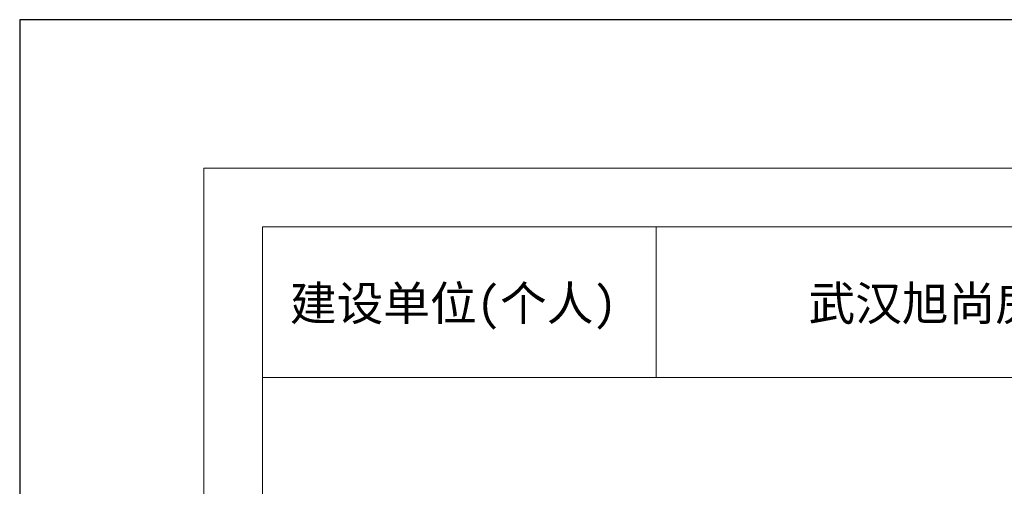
# Model space of a CAD drawing. Header units: millimetres. Extents: x 296296 to 297283, y 219875 to 220035.
# Tile 97 of 256: x 296747 to 296769, y 220024 to 220035. Entities that reach past the tile are written whole.
import ezdxf

# ---------------------------------------------------------------- set-up
doc = ezdxf.new("R2010")
doc.units = ezdxf.units.MM
for name, color, linetype, lineweight in [('243100', 255, 'Continuous', 9), ('A21400', 255, 'Continuous', 9), ('A67000', 255, 'Continuous', 9)]:
    doc.layers.add(name, color=color, linetype=linetype, lineweight=lineweight)
doc.layers.add('打印图框', color=252, linetype='Continuous', plot=False)
doc.styles.add('dw', font='simhei.ttf')

msp = doc.modelspace()

# ---------------------------------------------------------------- linework, layer by layer
at = {"layer": '243100', "color": 7}
for p, q in [((296761.234, 220026.801), (296761.234, 220030.094)), ((296752.635, 220026.801), (296825.309, 220026.801))]:
    msp.add_line(p, q, dxfattribs=at)
at = {"layer": 'A21400', "color": 7}
for p, q in [((296751.353, 219976.444), (296751.353, 220031.377)), ((296751.353, 220031.377), (296826.592, 220031.377)), ((296752.635, 219977.726), (296752.635, 220030.094)), ((296752.635, 220030.094), (296825.309, 220030.094))]:
    msp.add_line(p, q, dxfattribs=at)
at = {"layer": '打印图框', "color": 6, "ltscale": 0.5}
msp.add_lwpolyline([(296747.332, 219973.827), (296829.398, 219973.827), (296829.398, 220034.617), (296747.332, 220034.617)], close=True, dxfattribs=at)

# ---------------------------------------------------------------- texts
at = {"layer": 'A67000', "color": 7, "style": 'dw', "width": 1}
for s, height, p in [('建设单位(个人)', 0.7481, (296753.233, 220028.049)), ('武汉旭尚房地产开发有限公司', 0.74811, (296764.561, 220028.049))]:
    msp.add_text(s, height=height, dxfattribs=at).set_placement(p)

doc.saveas('drawing.dxf')
